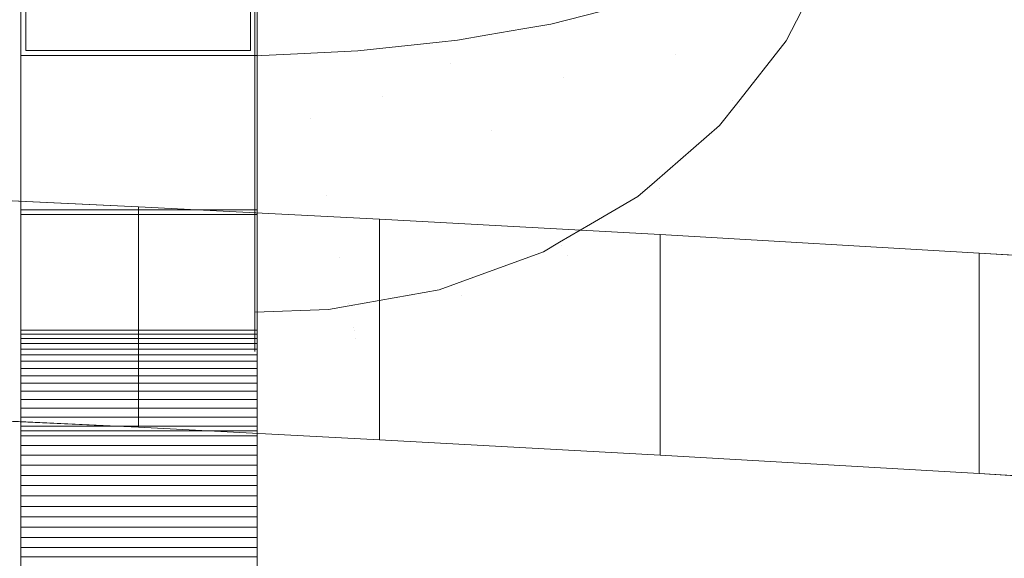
# Model space of a CAD drawing. Header units: millimetres. Extents: x -211 to 218, y -248 to 286.
# Tile 166 of 214: x 101 to 126, y 101 to 115. Entities that reach past the tile are written whole.
import ezdxf

# ---------------------------------------------------------------- set-up
doc = ezdxf.new("R2010")
doc.units = ezdxf.units.MM
doc.header["$LTSCALE"] = 25.4
doc.layers.add('None', color=7, linetype='Continuous', lineweight=9)

msp = doc.modelspace()

# ---------------------------------------------------------------- linework, layer by layer
at = {"layer": 'None', "color": 7, "linetype": 'Continuous', "lineweight": 9}
for points, invisible_edges in [([(93.135, 114.648, -33.753), (91.846, 116.532, -33.327), (174.5, 261.754, -425.187), (175.254, 260.652, -425.437)], 10), ([(175.254, 260.652, -425.437), (176.145, 259.35, -425.731), (93.49, 114.128, -33.871), (93.135, 114.648, -33.753)], 10), ([(121.123, 115.043, -27.703), (120.865, 114.546, -27.942), (203.384, 259.506, -419.928), (203.701, 260.117, -419.635)], 10), ([(93.49, 114.128, -33.871), (176.145, 259.35, -425.731), (135.413, 183.258, -225.354), (112.13, 142.35, -114.971)], 11), ([(201.978, 257.722, -420.886), (203.384, 259.506, -419.928), (120.73, 114.284, -28.067), (119.467, 112.682, -28.928)], 10), ([(120.865, 114.546, -27.942), (120.73, 114.284, -28.067), (203.384, 259.506, -419.928)], 10), ([(119.467, 112.682, -28.928), (119.04, 112.14, -29.218), (201.694, 257.362, -421.079), (201.849, 257.558, -420.974)], 10), ([(201.849, 257.558, -420.974), (201.978, 257.722, -420.886), (119.467, 112.682, -28.928)], 10), ([(199.816, 255.73, -422.08), (201.694, 257.362, -421.079), (119.04, 112.14, -29.218), (117.385, 110.701, -30.101)], 10), ([(197.326, 254.212, -423.168), (199.619, 255.558, -422.185), (116.965, 110.336, -30.324), (115.765, 109.632, -30.839)], 10), ([(117.385, 110.701, -30.101), (116.965, 110.336, -30.324), (199.619, 255.558, -422.185), (199.816, 255.73, -422.08)], 10), ([(114.978, 109.17, -31.176), (114.568, 108.929, -31.352), (197.222, 254.151, -423.212), (197.326, 254.212, -423.168)], 10), ([(195.684, 253.588, -423.745), (197.222, 254.151, -423.212), (114.568, 108.929, -31.352)], 10), ([(115.765, 109.632, -30.839), (114.978, 109.17, -31.176), (197.326, 254.212, -423.168)], 10), ([(114.568, 108.929, -31.352), (112.36, 108.121, -32.117), (194.625, 253.2, -424.112), (195.684, 253.588, -423.745)], 10), ([(191.761, 252.683, -424.908), (194.576, 253.183, -424.129), (111.921, 107.96, -32.269), (109.636, 107.554, -32.901)], 10), ([(112.36, 108.121, -32.117), (111.921, 107.96, -32.269), (194.576, 253.183, -424.129), (194.625, 253.2, -424.112)], 10), ([(189.022, 252.667, -425.492), (109.107, 107.46, -33.048), (107.238, 109.346, -38.473)], 11), ([(107.238, 109.346, -38.473), (188.863, 252.666, -425.526), (189.022, 252.667, -425.492)], 9), ([(188.863, 252.666, -425.526), (107.238, 109.346, -38.473), (107.238, 114.863, -52.626)], 9), ([(189.022, 252.667, -425.492), (191.761, 252.683, -424.908), (109.107, 107.46, -33.048)], 10), ([(109.636, 107.554, -32.901), (109.107, 107.46, -33.048), (191.761, 252.683, -424.908)], 10), ([(-0.007, 3.097, -170.151), (3.938, 8.187, -170.151), (126.12, 166.801, -179.983), (-130.065, -163.744, -179.983)], 10), ([(126.12, 166.801, -179.983), (3.938, 8.187, -170.151), (3.938, 7.189, -160.019), (121.91, 159.403, -160.019)], 9), ([(-126.12, -166.801, -180.284), (130.065, 163.744, -180.284), (7.883, 5.13, -170.452), (3.938, 0.04, -170.452)], 10), ([(125.854, 156.345, -160.32), (7.883, 4.132, -160.32), (7.883, 5.13, -170.452), (130.065, 163.744, -180.284)], 12), ([(101.301, 161.134, 12.683), (101.301, 109.997, 12.983), (101.301, 117.463, 16.598)], 9), ([(101.301, 161.134, 12.683), (101.301, 156.945, 8.817), (101.301, 109.874, 12.94), (101.301, 109.997, 12.983)], 10), ([(-114.033, 159.403, -160.019), (133.301, -159.721, -160.019), (7.883, 3.068, -169.85), (3.938, 8.157, -169.85)], 10), ([(101.301, 109.874, 12.94), (101.301, 156.945, 8.817), (101.301, 159.377, -6.653), (101.301, 153.708, -10.315)], 11), ([(107.301, 153.708, -10.315), (107.301, 159.377, -6.653), (107.301, 156.945, 8.817), (107.301, 109.874, 12.94)], 14), ([(107.301, 117.463, 16.598), (107.301, 109.997, 12.983), (107.301, 156.945, 8.817)], 10), ([(107.301, 109.997, 12.983), (107.301, 109.874, 12.94), (107.301, 156.945, 8.817)], 10), ([(-0.007, 5.1, -170.151), (3.938, 0.01, -170.151), (129.356, -162.778, -160.32), (-117.978, 156.345, -160.32)], 10), ([(101.301, 153.708, -10.315), (101.301, 149.125, -12.989), (101.301, 109.874, 12.94)], 10), ([(107.301, 109.874, 12.94), (107.301, 149.125, -12.989), (107.301, 153.708, -10.315)], 9), ([(101.301, 149.125, -12.989), (101.301, 143.207, -16.117), (101.301, 109.874, 12.94)], 10), ([(107.301, 109.874, 12.94), (107.301, 143.207, -16.117), (107.301, 149.125, -12.989)], 9), ([(101.301, 139.844, -22.778), (101.301, 147.456, -42.807), (101.301, 115.407, -56.257), (101.301, 106.939, -34.183)], 8), ([(107.301, 106.939, -34.183), (107.301, 115.407, -56.257), (107.301, 147.456, -42.807), (107.301, 139.844, -22.778)], 8), ([(107.238, 145.539, -39.513), (107.238, 114.863, -52.626), (107.238, 109.346, -38.473), (107.238, 118.49, -25.567)], 13), ([(101.301, 143.207, -16.117), (101.301, 142.247, -16.596), (101.301, 109.874, 12.94)], 10), ([(107.301, 109.874, 12.94), (107.301, 142.247, -16.596), (107.301, 143.207, -16.117)], 9), ([(94.858, 112.701, -34.111), (93.49, 114.128, -33.871), (112.13, 142.35, -114.971)], 10), ([(95.526, 112.005, -34.228), (94.858, 112.701, -34.111), (112.13, 142.35, -114.971)], 10), ([(112.13, 142.35, -114.971), (112.569, 141.948, -115.027), (95.526, 112.005, -34.228)], 10), ([(101.301, 142.247, -16.596), (101.301, 142.009, -16.724), (101.301, 109.874, 12.94)], 10), ([(101.301, 109.874, 12.94), (101.301, 142.009, -16.724), (101.301, 141.779, -16.866)], 9), ([(107.301, 109.874, 12.94), (107.301, 142.009, -16.724), (107.301, 142.247, -16.596)], 9), ([(107.301, 141.779, -16.866), (107.301, 142.009, -16.724), (107.301, 109.874, 12.94)], 10), ([(95.526, 112.005, -34.228), (112.569, 141.948, -115.027), (101.238, 118.536, -54.941)], 11), ([(101.301, 109.874, 12.94), (101.301, 141.779, -16.866), (101.301, 141.556, -17.019)], 9), ([(107.301, 141.556, -17.019), (107.301, 141.779, -16.866), (107.301, 109.874, 12.94)], 10), ([(101.301, 109.874, 12.94), (101.301, 141.556, -17.019), (101.301, 141.342, -17.185)], 9), ([(107.301, 141.342, -17.185), (107.301, 141.556, -17.019), (107.301, 109.874, 12.94)], 10), ([(101.301, 141.342, -17.185), (101.301, 141.138, -17.362), (101.301, 109.874, 12.94)], 10), ([(107.301, 109.874, 12.94), (107.301, 141.138, -17.362), (107.301, 141.342, -17.185)], 9), ([(101.301, 109.874, 12.94), (101.301, 141.138, -17.362), (101.301, 140.943, -17.55)], 9), ([(107.301, 140.943, -17.55), (107.301, 141.138, -17.362), (107.301, 109.874, 12.94)], 10), ([(101.301, 140.943, -17.55), (101.301, 140.768, -17.738), (101.301, 109.874, 12.94)], 10), ([(101.301, 140.768, -17.738), (101.301, 140.595, -17.946), (101.301, 109.874, 12.94)], 10), ([(107.301, 109.874, 12.94), (107.301, 140.768, -17.738), (107.301, 140.943, -17.55)], 9), ([(107.301, 109.874, 12.94), (107.301, 140.595, -17.946), (107.301, 140.768, -17.738)], 9), ([(101.301, 109.874, 12.94), (101.301, 140.595, -17.946), (101.301, 140.433, -18.163)], 9), ([(107.301, 140.433, -18.163), (107.301, 140.595, -17.946), (107.301, 109.874, 12.94)], 10), ([(101.301, 109.874, 12.94), (101.301, 140.433, -18.163), (101.301, 140.283, -18.388)], 9), ([(101.301, 140.283, -18.388), (101.301, 140.145, -18.621), (101.301, 119.237, -11.427), (101.301, 109.874, 12.94)], 10), ([(107.301, 140.283, -18.388), (107.301, 140.433, -18.163), (107.301, 109.874, 12.94)], 10), ([(107.301, 109.874, 12.94), (107.301, 119.237, -11.427), (107.301, 140.145, -18.621), (107.301, 140.283, -18.388)], 10), ([(101.301, 106.939, -34.183), (101.301, 106.838, -33.939), (101.301, 139.759, -22.535), (101.301, 139.844, -22.778)], 10), ([(101.301, 139.759, -22.535), (101.301, 106.724, -33.702), (101.301, 106.597, -33.47)], 9), ([(101.301, 106.838, -33.939), (101.301, 106.724, -33.702), (101.301, 139.759, -22.535)], 10), ([(101.301, 106.459, -33.245), (101.301, 139.684, -22.276), (101.301, 139.759, -22.535)], 9), ([(101.301, 106.597, -33.47), (101.301, 106.459, -33.245), (101.301, 139.759, -22.535)], 10), ([(107.301, 139.844, -22.778), (107.301, 139.759, -22.535), (107.301, 106.838, -33.939), (107.301, 106.939, -34.183)], 10), ([(107.301, 139.759, -22.535), (107.301, 106.724, -33.702), (107.301, 106.838, -33.939)], 9), ([(107.301, 139.759, -22.535), (107.301, 106.459, -33.245), (107.301, 106.597, -33.47)], 9), ([(107.301, 106.597, -33.47), (107.301, 106.724, -33.702), (107.301, 139.759, -22.535)], 10), ([(107.301, 139.759, -22.535), (107.301, 139.684, -22.276), (107.301, 106.459, -33.245)], 10), ([(101.301, 106.459, -33.245), (101.301, 106.309, -33.029), (101.301, 139.684, -22.276)], 10), ([(101.301, 139.623, -22.013), (101.301, 139.684, -22.276), (101.301, 106.147, -32.821)], 10), ([(101.301, 106.309, -33.029), (101.301, 106.147, -32.821), (101.301, 139.684, -22.276)], 10), ([(101.301, 106.147, -32.821), (101.301, 139.576, -21.746), (101.301, 139.623, -22.013)], 9), ([(101.301, 139.576, -21.746), (101.301, 106.147, -32.821), (101.301, 105.965, -32.611)], 9), ([(101.301, 105.965, -32.611), (101.301, 105.782, -32.421), (101.301, 139.576, -21.746)], 10), ([(101.301, 105.589, -32.241), (101.301, 139.544, -21.477), (101.301, 139.576, -21.746)], 9), ([(101.301, 105.782, -32.421), (101.301, 105.589, -32.241), (101.301, 139.576, -21.746)], 10), ([(101.301, 113.916, -13.472), (101.301, 119.237, -11.427), (101.301, 139.564, -20.397), (101.301, 139.537, -20.666)], 10), ([(101.301, 139.527, -21.207), (101.301, 139.544, -21.477), (101.301, 105.589, -32.241)], 10), ([(101.301, 113.916, -13.472), (101.301, 139.537, -20.666), (101.301, 139.525, -20.936)], 9), ([(101.301, 139.525, -20.936), (101.301, 139.527, -21.207), (101.301, 105.589, -32.241), (101.301, 113.916, -13.472)], 14), ([(107.301, 139.684, -22.276), (107.301, 106.309, -33.029), (107.301, 106.459, -33.245)], 9), ([(107.301, 106.147, -32.821), (107.301, 139.684, -22.276), (107.301, 139.623, -22.013)], 9), ([(107.301, 139.684, -22.276), (107.301, 106.147, -32.821), (107.301, 106.309, -33.029)], 9), ([(107.301, 139.623, -22.013), (107.301, 139.576, -21.746), (107.301, 106.147, -32.821)], 10), ([(107.301, 139.576, -21.746), (107.301, 105.782, -32.421), (107.301, 105.965, -32.611)], 9), ([(107.301, 139.576, -21.746), (107.301, 105.589, -32.241), (107.301, 105.782, -32.421)], 9), ([(107.301, 105.965, -32.611), (107.301, 106.147, -32.821), (107.301, 139.576, -21.746)], 10), ([(107.301, 139.576, -21.746), (107.301, 139.544, -21.477), (107.301, 105.589, -32.241)], 10), ([(107.301, 139.537, -20.666), (107.301, 139.564, -20.397), (107.301, 119.237, -11.427), (107.301, 113.916, -13.472)], 10), ([(107.301, 105.589, -32.241), (107.301, 139.544, -21.477), (107.301, 139.527, -21.207)], 9), ([(107.301, 139.525, -20.936), (107.301, 139.537, -20.666), (107.301, 113.916, -13.472)], 10), ([(107.301, 113.916, -13.472), (107.301, 105.589, -32.241), (107.301, 139.527, -21.207), (107.301, 139.525, -20.936)], 11), ([(87.765, 125.394, -26.667), (73.693, 121.379, -16.206), (73.953, 111.366, 9.885), (101.427, 119.645, -11.687)], 15), ([(107.127, 119.645, -11.687), (134.86, 108.342, 17.764), (134.86, 117.023, -4.855), (117.873, 123.415, -21.511)], 13), ([(101.427, 114.043, -13.837), (73.953, 105.764, 7.736), (73.693, 115.778, -18.356), (87.765, 119.792, -28.817)], 15), ([(87.765, 119.792, -28.817), (101.307, 118.993, -26.735), (101.427, 114.043, -13.837)], 10), ([(101.427, 119.645, -11.687), (73.953, 111.366, 9.885), (83.136, 111, 10.838)], 9), ([(83.136, 111, 10.838), (91.315, 110.661, 11.722), (101.427, 119.645, -11.687)], 10), ([(91.315, 110.661, 11.722), (98.368, 110.351, 12.528), (101.427, 119.645, -11.687)], 10), ([(98.368, 110.351, 12.528), (104.282, 110.073, 13.254), (107.127, 119.645, -11.687), (101.427, 119.645, -11.687)], 10), ([(107.127, 119.645, -11.687), (104.282, 110.073, 13.254), (110.404, 109.757, 14.076)], 9), ([(107.127, 119.645, -11.687), (117.531, 109.366, 15.097), (125.636, 108.897, 16.318)], 9), ([(107.127, 119.645, -11.687), (110.404, 109.757, 14.076), (117.531, 109.366, 15.097)], 9), ([(125.636, 108.897, 16.318), (134.612, 108.359, 17.721), (107.127, 119.645, -11.687)], 10), ([(134.612, 108.359, 17.721), (134.86, 108.342, 17.764), (107.127, 119.645, -11.687)], 10), ([(101.307, 118.993, -26.735), (101.427, 118.985, -26.714), (101.427, 114.043, -13.837)], 8), ([(107.127, 114.043, -13.837), (107.127, 118.6, -25.711), (107.258, 118.592, -25.688), (113.123, 118.165, -24.577)], 8), ([(107.238, 118.49, -25.567), (107.238, 106.398, -27.942), (107.238, 106.59, -25.163), (107.238, 107.242, -22.433)], 9), ([(107.238, 118.49, -25.567), (107.238, 106.689, -30.837), (107.238, 106.667, -30.756), (107.238, 106.397, -27.963)], 9), ([(107.238, 106.397, -27.963), (107.238, 106.398, -27.942), (107.238, 118.49, -25.567)], 10), ([(107.238, 118.49, -25.567), (107.238, 107.332, -22.22), (107.238, 108.335, -19.848), (107.238, 109.838, -17.479)], 9), ([(107.238, 118.49, -25.567), (107.238, 109.346, -38.473), (107.238, 107.394, -33.467), (107.238, 106.689, -30.837)], 9), ([(107.238, 107.242, -22.433), (107.238, 107.332, -22.22), (107.238, 118.49, -25.567)], 10), ([(107.238, 109.838, -17.479), (107.238, 110.135, -17.148), (107.238, 118.49, -25.567)], 10), ([(107.238, 110.135, -17.148), (107.238, 111.712, -15.389), (107.238, 112.144, -15.043), (107.238, 118.49, -25.567)], 12), ([(107.238, 112.144, -15.043), (107.238, 113.904, -13.637), (107.238, 118.49, -25.567)], 8), ([(107.238, 118.49, -25.567), (114.046, 114.59, -15.423), (114.76, 114.714, -15.746), (116.484, 115.147, -16.872)], 9), ([(107.238, 118.49, -25.567), (111.922, 114.251, -14.541), (112.384, 114.301, -14.671), (113.153, 114.435, -15.019)], 9), ([(113.153, 114.435, -15.019), (114.046, 114.59, -15.423), (107.238, 118.49, -25.567)], 10), ([(107.238, 118.49, -25.567), (107.238, 113.904, -13.637), (108.326, 113.956, -13.772)], 8), ([(108.326, 113.956, -13.772), (109.855, 114.029, -13.962), (111.922, 114.251, -14.541), (107.238, 118.49, -25.567)], 12), ([(107.127, 114.043, -13.837), (113.123, 118.165, -24.577), (117.873, 117.814, -23.661)], 9), ([(107.127, 114.043, -13.837), (117.873, 117.814, -23.661), (121.216, 117.56, -22.999), (123.714, 117.362, -22.485)], 9), ([(123.714, 117.362, -22.485), (126.42, 117.141, -21.909), (107.127, 114.043, -13.837)], 10), ([(140.56, 111.421, -7.004), (107.127, 114.043, -13.837), (126.42, 117.141, -21.909), (128.979, 116.926, -21.348)], 11), ([(117.914, 113.95, -19.55), (119.302, 116.075, -19.569), (119.246, 116.123, -19.41)], 11), ([(119.246, 116.123, -19.41), (118.818, 115.917, -18.875), (117.914, 113.95, -19.55)], 10), ([(120.371, 115.469, -22.213), (119.302, 116.075, -19.569), (117.914, 113.95, -19.55)], 11), ([(117.914, 113.95, -19.55), (118.818, 115.917, -18.875), (116.923, 115.258, -17.159)], 9), ([(117.914, 113.95, -19.55), (116.923, 115.258, -17.159), (116.875, 115.246, -17.128)], 9), ([(117.914, 113.95, -19.55), (118.826, 113.206, -22.213), (120.371, 115.469, -22.213)], 11), ([(120.371, 115.469, -22.213), (118.826, 113.206, -22.213), (119.372, 112.76, -25.038), (120.985, 115.123, -25.038)], 15), ([(116.484, 115.147, -16.872), (114.76, 114.714, -15.746), (115.087, 113.344, -17.127)], 10), ([(115.087, 113.344, -17.127), (116.663, 114.97, -17.127), (116.484, 115.147, -16.872)], 11), ([(116.875, 115.246, -17.128), (116.663, 114.97, -17.127), (117.914, 113.95, -19.55)], 11), ([(120.865, 114.546, -27.942), (120.985, 115.123, -25.038), (119.372, 112.76, -25.038)], 11), ([(120.865, 114.546, -27.942), (121.123, 115.043, -27.703), (120.985, 115.123, -25.038)], 10), ([(116.663, 114.97, -17.127), (115.087, 113.344, -17.127), (116.146, 112.126, -19.55), (117.914, 113.95, -19.55)], 15), ([(114.046, 114.59, -15.423), (113.153, 114.435, -15.019), (113.257, 112.009, -17.127)], 10), ([(113.257, 112.009, -17.127), (115.087, 113.344, -17.127), (114.046, 114.59, -15.423)], 11), ([(114.76, 114.714, -15.746), (114.046, 114.59, -15.423), (115.087, 113.344, -17.127)], 10), ([(119.372, 112.76, -25.038), (119.537, 112.625, -27.941), (120.865, 114.546, -27.942)], 11), ([(120.73, 114.284, -28.067), (120.865, 114.546, -27.942), (119.537, 112.625, -27.941)], 10), ([(112.384, 114.301, -14.671), (111.922, 114.251, -14.541), (112.218, 113.722, -15.015)], 10), ([(112.218, 113.722, -15.015), (113.153, 114.435, -15.019), (112.384, 114.301, -14.671)], 9), ([(113.153, 114.435, -15.019), (112.218, 113.722, -15.015), (113.257, 112.009, -17.127)], 11), ([(119.537, 112.625, -27.941), (119.467, 112.682, -28.928), (120.73, 114.284, -28.067)], 9), ([(83.136, 105.399, 8.688), (73.953, 105.764, 7.736), (101.427, 114.043, -13.837)], 10), ([(101.427, 114.043, -13.837), (91.315, 105.059, 9.572), (83.136, 105.399, 8.688)], 9), ([(101.427, 114.043, -13.837), (98.368, 104.75, 10.379), (91.315, 105.059, 9.572)], 9), ([(101.427, 114.043, -13.837), (107.127, 114.043, -13.837), (104.282, 104.471, 11.104), (98.368, 104.75, 10.379)], 10), ([(110.404, 104.156, 11.926), (104.282, 104.471, 11.104), (107.127, 114.043, -13.837)], 10), ([(125.636, 103.295, 14.168), (117.531, 103.764, 12.947), (107.127, 114.043, -13.837), (134.86, 111.421, -7.004)], 14), ([(117.531, 103.764, 12.947), (110.404, 104.156, 11.926), (107.127, 114.043, -13.837)], 10), ([(107.127, 114.043, -13.837), (140.56, 111.421, -7.004), (134.86, 111.421, -7.004)], 9), ([(109.855, 114.029, -13.962), (108.326, 113.956, -13.772), (108.65, 112.321, -15.015)], 10), ([(108.65, 112.321, -15.015), (110.494, 112.869, -15.015), (109.855, 114.029, -13.962)], 11), ([(111.922, 114.251, -14.541), (109.855, 114.029, -13.962), (110.494, 112.869, -15.015)], 10), ([(110.494, 112.869, -15.015), (112.218, 113.722, -15.015), (111.922, 114.251, -14.541)], 11), ([(101.301, 113.916, -13.472), (101.301, 104.257, -31.399), (101.301, 104.012, -31.302)], 9), ([(101.301, 104.012, -31.302), (101.301, 103.761, -31.218), (101.301, 113.916, -13.472)], 10), ([(101.301, 113.916, -13.472), (101.301, 104.496, -31.509), (101.301, 104.257, -31.399)], 9), ([(101.301, 103.761, -31.218), (101.301, 103.507, -31.147), (101.301, 104.501, 11.032), (101.301, 113.916, -13.472)], 10), ([(101.301, 113.916, -13.472), (101.301, 105.387, -32.072), (101.301, 105.176, -31.914)], 9), ([(101.301, 105.176, -31.914), (101.301, 104.957, -31.767), (101.301, 113.916, -13.472)], 10), ([(101.301, 113.916, -13.472), (101.301, 104.73, -31.632), (101.301, 104.496, -31.509)], 9), ([(101.301, 113.916, -13.472), (101.301, 105.589, -32.241), (101.301, 105.387, -32.072)], 9), ([(101.301, 104.957, -31.767), (101.301, 104.73, -31.632), (101.301, 113.916, -13.472)], 10), ([(107.238, 112.144, -15.043), (108.65, 112.321, -15.015), (108.326, 113.956, -13.772)], 11), ([(108.326, 113.956, -13.772), (107.238, 113.904, -13.637), (107.238, 112.144, -15.043)], 8), ([(107.301, 113.916, -13.472), (107.301, 103.761, -31.218), (107.301, 104.012, -31.302)], 9), ([(107.301, 113.916, -13.472), (107.301, 104.501, 11.032), (107.301, 103.507, -31.147), (107.301, 103.761, -31.218)], 10), ([(107.301, 104.012, -31.302), (107.301, 104.257, -31.399), (107.301, 113.916, -13.472)], 10), ([(107.301, 113.916, -13.472), (107.301, 104.957, -31.767), (107.301, 105.176, -31.914)], 9), ([(107.301, 113.916, -13.472), (107.301, 104.73, -31.632), (107.301, 104.957, -31.767)], 9), ([(107.301, 105.176, -31.914), (107.301, 105.387, -32.072), (107.301, 113.916, -13.472)], 10), ([(107.301, 104.257, -31.399), (107.301, 104.496, -31.509), (107.301, 113.916, -13.472)], 10), ([(107.301, 104.496, -31.509), (107.301, 104.73, -31.632), (107.301, 113.916, -13.472)], 10), ([(107.301, 105.387, -32.072), (107.301, 105.589, -32.241), (107.301, 113.916, -13.472)], 10), ([(117.914, 113.95, -19.55), (116.146, 112.126, -19.55), (116.918, 111.238, -22.213), (118.826, 113.206, -22.213)], 15), ([(112.218, 113.722, -15.015), (110.494, 112.869, -15.015), (111.227, 111.004, -17.127), (113.257, 112.009, -17.127)], 15), ([(115.087, 113.344, -17.127), (113.257, 112.009, -17.127), (114.093, 110.628, -19.55), (116.146, 112.126, -19.55)], 15), ([(118.826, 113.206, -22.213), (116.918, 111.238, -22.213), (117.381, 110.705, -25.038), (119.372, 112.76, -25.038)], 15), ([(110.494, 112.869, -15.015), (108.65, 112.321, -15.015), (109.055, 110.358, -17.127), (111.227, 111.004, -17.127)], 15), ([(119.372, 112.76, -25.038), (117.381, 110.705, -25.038), (117.52, 110.545, -27.941), (119.537, 112.625, -27.941)], 15), ([(119.537, 112.625, -27.941), (117.52, 110.545, -27.941), (119.04, 112.14, -29.218)], 11), ([(119.04, 112.14, -29.218), (119.467, 112.682, -28.928), (119.537, 112.625, -27.941)], 10), ([(109.055, 110.358, -17.127), (108.65, 112.321, -15.015), (107.238, 111.712, -15.389)], 11), ([(108.65, 112.321, -15.015), (107.238, 112.144, -15.043), (107.238, 111.712, -15.389)], 9), ([(113.257, 112.009, -17.127), (111.227, 111.004, -17.127), (111.817, 109.501, -19.55), (114.093, 110.628, -19.55)], 15), ([(116.146, 112.126, -19.55), (114.093, 110.628, -19.55), (114.704, 109.622, -22.213), (116.918, 111.238, -22.213)], 15), ([(117.52, 110.545, -27.941), (117.385, 110.701, -30.101), (119.04, 112.14, -29.218)], 9), ([(107.238, 111.712, -15.389), (107.238, 110.135, -17.148), (109.055, 110.358, -17.127)], 10), ([(134.86, 111.421, -7.004), (134.612, 102.757, 15.571), (125.636, 103.295, 14.168)], 9), ([(116.918, 111.238, -22.213), (114.704, 109.622, -22.213), (115.069, 109.019, -25.038), (117.381, 110.705, -25.038)], 15), ([(111.227, 111.004, -17.127), (109.055, 110.358, -17.127), (109.382, 108.777, -19.55), (111.817, 109.501, -19.55)], 15), ([(114.093, 110.628, -19.55), (111.817, 109.501, -19.55), (112.247, 108.406, -22.213), (114.704, 109.622, -22.213)], 15), ([(117.381, 110.705, -25.038), (115.069, 109.019, -25.038), (115.18, 108.837, -27.941), (117.52, 110.545, -27.941)], 15), ([(117.52, 110.545, -27.941), (115.18, 108.837, -27.941), (116.965, 110.336, -30.324)], 11), ([(116.965, 110.336, -30.324), (117.385, 110.701, -30.101), (117.52, 110.545, -27.941)], 10), ([(109.382, 108.777, -19.55), (109.055, 110.358, -17.127), (107.238, 109.838, -17.479)], 11), ([(109.055, 110.358, -17.127), (107.238, 110.135, -17.148), (107.238, 109.838, -17.479)], 9), ([(115.765, 109.632, -30.839), (116.965, 110.336, -30.324), (115.18, 108.837, -27.941)], 10), ([(107.238, 109.838, -17.479), (107.238, 108.335, -19.848), (109.382, 108.777, -19.55)], 10), ([(114.704, 109.622, -22.213), (112.247, 108.406, -22.213), (112.505, 107.749, -25.038), (115.069, 109.019, -25.038)], 15), ([(115.765, 109.632, -30.839), (115.032, 109.081, -30.839), (114.978, 109.17, -31.176)], 3), ([(115.18, 108.837, -27.941), (115.032, 109.081, -30.839), (115.765, 109.632, -30.839)], 11), ([(109.107, 107.46, -33.048), (107.238, 107.394, -33.467), (107.238, 109.346, -38.473)], 8), ([(111.817, 109.501, -19.55), (109.382, 108.777, -19.55), (109.62, 107.625, -22.213), (112.247, 108.406, -22.213)], 15), ([(115.032, 109.081, -30.839), (112.479, 107.817, -30.839), (114.568, 108.929, -31.352)], 11), ([(115.18, 108.837, -27.941), (112.583, 107.551, -27.941), (112.479, 107.817, -30.839), (115.032, 109.081, -30.839)], 15), ([(115.069, 109.019, -25.038), (112.505, 107.749, -25.038), (112.583, 107.551, -27.941), (115.18, 108.837, -27.941)], 15), ([(114.568, 108.929, -31.352), (114.978, 109.17, -31.176), (115.032, 109.081, -30.839)], 10), ([(109.62, 107.625, -22.213), (109.382, 108.777, -19.55), (107.238, 108.335, -19.848)], 11), ([(112.479, 107.817, -30.839), (112.36, 108.121, -32.117), (114.568, 108.929, -31.352)], 9), ([(107.238, 108.335, -19.848), (107.238, 107.332, -22.22), (109.62, 107.625, -22.213)], 10), ([(112.247, 108.406, -22.213), (109.62, 107.625, -22.213), (109.763, 106.934, -25.038), (112.505, 107.749, -25.038)], 15), ([(111.921, 107.96, -32.269), (112.36, 108.121, -32.117), (112.479, 107.817, -30.839)], 10), ([(109.748, 107.005, -30.839), (109.636, 107.554, -32.901), (111.921, 107.96, -32.269)], 9), ([(111.921, 107.96, -32.269), (112.479, 107.817, -30.839), (109.748, 107.005, -30.839)], 11), ([(112.583, 107.551, -27.941), (109.806, 106.725, -27.941), (109.748, 107.005, -30.839), (112.479, 107.817, -30.839)], 15), ([(109.763, 106.934, -25.038), (109.62, 107.625, -22.213), (107.238, 107.242, -22.433)], 11), ([(109.62, 107.625, -22.213), (107.238, 107.332, -22.22), (107.238, 107.242, -22.433)], 9), ([(109.107, 107.46, -33.048), (109.636, 107.554, -32.901), (109.748, 107.005, -30.839)], 10), ([(112.505, 107.749, -25.038), (109.763, 106.934, -25.038), (109.806, 106.725, -27.941), (112.583, 107.551, -27.941)], 15), ([(109.748, 107.005, -30.839), (107.238, 106.689, -30.837), (109.107, 107.46, -33.048)], 11), ([(107.238, 106.689, -30.837), (107.238, 107.394, -33.467), (109.107, 107.46, -33.048)], 8), ([(107.238, 107.242, -22.433), (107.238, 106.59, -25.163), (109.763, 106.934, -25.038)], 10), ([(107.238, 106.667, -30.756), (109.748, 107.005, -30.839), (109.806, 106.725, -27.941)], 11), ([(107.238, 106.667, -30.756), (107.238, 106.689, -30.837), (109.748, 107.005, -30.839)], 10), ([(109.806, 106.725, -27.941), (109.763, 106.934, -25.038), (107.238, 106.59, -25.163)], 11), ([(109.806, 106.725, -27.941), (107.238, 106.397, -27.963), (107.238, 106.667, -30.756)], 9), ([(109.806, 106.725, -27.941), (107.238, 106.398, -27.942), (107.238, 106.397, -27.963)], 9), ([(107.238, 106.59, -25.163), (107.238, 106.398, -27.942), (109.806, 106.725, -27.941)], 10), ([(101.301, 74.23, -22.704), (101.301, 104.501, 11.032), (101.301, 88.201, -33.391), (101.301, 74.854, -34.964)], 11), ([(101.301, 104.501, 11.032), (101.301, 102.464, -31.002), (101.301, 102.201, -31)], 9), ([(101.301, 104.501, 11.032), (101.301, 103.25, -31.09), (101.301, 102.99, -31.047)], 9), ([(101.301, 104.501, 11.032), (101.301, 101.184, -31.127), (101.301, 99.004, -31.647), (101.301, 88.201, -33.391)], 9), ([(101.301, 102.201, -31), (101.301, 101.937, -31.013), (101.301, 104.501, 11.032)], 10), ([(101.301, 102.99, -31.047), (101.301, 102.727, -31.018), (101.301, 104.501, 11.032)], 10), ([(101.301, 104.501, 11.032), (101.301, 101.415, -31.079), (101.301, 101.184, -31.127)], 9), ([(101.301, 102.727, -31.018), (101.301, 102.464, -31.002), (101.301, 104.501, 11.032)], 10), ([(101.301, 104.38, 10.988), (101.301, 104.501, 11.032), (101.301, 74.23, -22.704)], 10), ([(101.301, 104.501, 11.032), (101.301, 101.675, -31.039), (101.301, 101.415, -31.079)], 9), ([(101.301, 103.507, -31.147), (101.301, 103.25, -31.09), (101.301, 104.501, 11.032)], 10), ([(101.301, 101.937, -31.013), (101.301, 101.675, -31.039), (101.301, 104.501, 11.032)], 10), ([(101.301, 74.23, -22.704), (101.301, 93.782, 7.831), (101.301, 104.38, 10.988)], 9), ([(107.301, 104.501, 11.032), (107.301, 102.727, -31.018), (107.301, 102.99, -31.047)], 9), ([(107.301, 104.501, 11.032), (107.301, 101.937, -31.013), (107.301, 102.201, -31)], 9), ([(107.301, 74.23, -22.704), (107.301, 104.501, 11.032), (107.301, 104.38, 10.988)], 9), ([(107.301, 104.501, 11.032), (107.301, 102.464, -31.002), (107.301, 102.727, -31.018)], 9), ([(107.301, 104.501, 11.032), (107.301, 101.675, -31.039), (107.301, 101.937, -31.013)], 9), ([(107.301, 74.854, -34.964), (107.301, 88.201, -33.391), (107.301, 104.501, 11.032), (107.301, 74.23, -22.704)], 14), ([(107.301, 104.501, 11.032), (107.301, 103.25, -31.09), (107.301, 103.507, -31.147)], 9), ([(107.301, 102.201, -31), (107.301, 102.464, -31.002), (107.301, 104.501, 11.032)], 10), ([(107.301, 88.201, -33.391), (107.301, 99.004, -31.647), (107.301, 101.184, -31.127), (107.301, 104.501, 11.032)], 12), ([(107.301, 102.99, -31.047), (107.301, 103.25, -31.09), (107.301, 104.501, 11.032)], 10), ([(107.301, 101.184, -31.127), (107.301, 101.415, -31.079), (107.301, 104.501, 11.032)], 10), ([(107.301, 101.415, -31.079), (107.301, 101.675, -31.039), (107.301, 104.501, 11.032)], 10), ([(107.301, 104.38, 10.988), (107.301, 93.782, 7.831), (107.301, 74.23, -22.704)], 10)]:
    msp.add_3dface(points, dxfattribs=dict(at, invisible_edges=invisible_edges))
for points in [[(-130.065, -163.744, -179.983), (126.12, 166.801, -179.983), (130.065, 163.744, -180.284), (-126.12, -166.801, -180.284)], [(133.301, -159.721, -160.019), (-114.033, 159.403, -160.019), (-117.978, 156.345, -160.32), (129.356, -162.778, -160.32)], [(121.91, 159.403, -160.019), (3.938, 7.189, -160.019), (7.883, 4.132, -160.32), (125.854, 156.345, -160.32)], [(101.427, 119.645, -11.687), (101.427, 114.043, -13.837), (101.427, 118.985, -26.714), (101.427, 124.587, -24.564)], [(107.127, 124.202, -23.561), (107.127, 118.6, -25.711), (107.127, 114.043, -13.837), (107.127, 119.645, -11.687)], [(107.127, 119.645, -11.687), (107.127, 114.043, -13.837), (101.427, 114.043, -13.837), (101.427, 119.645, -11.687)], [(107.301, 109.874, 12.94), (101.301, 109.874, 12.94), (101.301, 119.237, -11.427), (107.301, 119.237, -11.427)], [(107.301, 119.237, -11.427), (101.301, 119.237, -11.427), (101.301, 113.916, -13.472), (107.301, 113.916, -13.472)], [(107.301, 117.463, 16.598), (101.301, 117.463, 16.598), (101.301, 109.997, 12.983), (107.301, 109.997, 12.983)], [(107.301, 106.939, -34.183), (101.301, 106.939, -34.183), (101.301, 115.407, -56.257), (107.301, 115.407, -56.257)], [(107.301, 113.916, -13.472), (101.301, 113.916, -13.472), (101.301, 104.501, 11.032), (107.301, 104.501, 11.032)], [(98.368, 110.351, 12.528), (98.368, 104.75, 10.379), (104.282, 104.471, 11.104), (104.282, 110.073, 13.254)], [(104.282, 110.073, 13.254), (104.282, 104.471, 11.104), (110.404, 104.156, 11.926), (110.404, 109.757, 14.076)], [(107.301, 109.997, 12.983), (101.301, 109.997, 12.983), (101.301, 109.874, 12.94), (107.301, 109.874, 12.94)], [(110.404, 109.757, 14.076), (110.404, 104.156, 11.926), (117.531, 103.764, 12.947), (117.531, 109.366, 15.097)], [(117.531, 109.366, 15.097), (117.531, 103.764, 12.947), (125.636, 103.295, 14.168), (125.636, 108.897, 16.318)], [(125.636, 108.897, 16.318), (125.636, 103.295, 14.168), (134.612, 102.757, 15.571), (134.612, 108.359, 17.721)], [(107.301, 106.838, -33.939), (101.301, 106.838, -33.939), (101.301, 106.939, -34.183), (107.301, 106.939, -34.183)], [(107.301, 106.724, -33.702), (101.301, 106.724, -33.702), (101.301, 106.838, -33.939), (107.301, 106.838, -33.939)], [(107.301, 106.597, -33.47), (101.301, 106.597, -33.47), (101.301, 106.724, -33.702), (107.301, 106.724, -33.702)], [(107.301, 106.459, -33.245), (101.301, 106.459, -33.245), (101.301, 106.597, -33.47), (107.301, 106.597, -33.47)], [(107.301, 106.309, -33.029), (101.301, 106.309, -33.029), (101.301, 106.459, -33.245), (107.301, 106.459, -33.245)], [(107.301, 106.147, -32.821), (101.301, 106.147, -32.821), (101.301, 106.309, -33.029), (107.301, 106.309, -33.029)], [(107.301, 105.965, -32.611), (101.301, 105.965, -32.611), (101.301, 106.147, -32.821), (107.301, 106.147, -32.821)], [(107.301, 105.782, -32.421), (101.301, 105.782, -32.421), (101.301, 105.965, -32.611), (107.301, 105.965, -32.611)], [(107.301, 105.589, -32.241), (101.301, 105.589, -32.241), (101.301, 105.782, -32.421), (107.301, 105.782, -32.421)], [(107.301, 105.387, -32.072), (101.301, 105.387, -32.072), (101.301, 105.589, -32.241), (107.301, 105.589, -32.241)], [(107.301, 105.176, -31.914), (101.301, 105.176, -31.914), (101.301, 105.387, -32.072), (107.301, 105.387, -32.072)], [(107.301, 104.957, -31.767), (101.301, 104.957, -31.767), (101.301, 105.176, -31.914), (107.301, 105.176, -31.914)], [(107.301, 104.73, -31.632), (101.301, 104.73, -31.632), (101.301, 104.957, -31.767), (107.301, 104.957, -31.767)], [(107.301, 104.496, -31.509), (101.301, 104.496, -31.509), (101.301, 104.73, -31.632), (107.301, 104.73, -31.632)], [(107.301, 104.501, 11.032), (101.301, 104.501, 11.032), (101.301, 104.38, 10.988), (107.301, 104.38, 10.988)], [(107.301, 104.257, -31.399), (101.301, 104.257, -31.399), (101.301, 104.496, -31.509), (107.301, 104.496, -31.509)], [(107.301, 104.38, 10.988), (101.301, 104.38, 10.988), (101.301, 93.782, 7.831), (107.301, 93.782, 7.831)], [(107.301, 104.012, -31.302), (101.301, 104.012, -31.302), (101.301, 104.257, -31.399), (107.301, 104.257, -31.399)], [(107.301, 103.761, -31.218), (101.301, 103.761, -31.218), (101.301, 104.012, -31.302), (107.301, 104.012, -31.302)], [(107.301, 103.507, -31.147), (101.301, 103.507, -31.147), (101.301, 103.761, -31.218), (107.301, 103.761, -31.218)], [(107.301, 103.25, -31.09), (101.301, 103.25, -31.09), (101.301, 103.507, -31.147), (107.301, 103.507, -31.147)], [(107.301, 102.99, -31.047), (101.301, 102.99, -31.047), (101.301, 103.25, -31.09), (107.301, 103.25, -31.09)], [(107.301, 102.727, -31.018), (101.301, 102.727, -31.018), (101.301, 102.99, -31.047), (107.301, 102.99, -31.047)], [(107.301, 102.464, -31.002), (101.301, 102.464, -31.002), (101.301, 102.727, -31.018), (107.301, 102.727, -31.018)], [(107.301, 102.201, -31), (101.301, 102.201, -31), (101.301, 102.464, -31.002), (107.301, 102.464, -31.002)], [(107.301, 101.937, -31.013), (101.301, 101.937, -31.013), (101.301, 102.201, -31), (107.301, 102.201, -31)], [(107.301, 101.675, -31.039), (101.301, 101.675, -31.039), (101.301, 101.937, -31.013), (107.301, 101.937, -31.013)], [(107.301, 101.415, -31.079), (101.301, 101.415, -31.079), (101.301, 101.675, -31.039), (107.301, 101.675, -31.039)], [(107.301, 101.184, -31.127), (101.301, 101.184, -31.127), (101.301, 101.415, -31.079), (107.301, 101.415, -31.079)], [(107.301, 99.004, -31.647), (101.301, 99.004, -31.647), (101.301, 101.184, -31.127), (107.301, 101.184, -31.127)]]:
    msp.add_3dface(points, dxfattribs=at)

doc.saveas('drawing.dxf')
